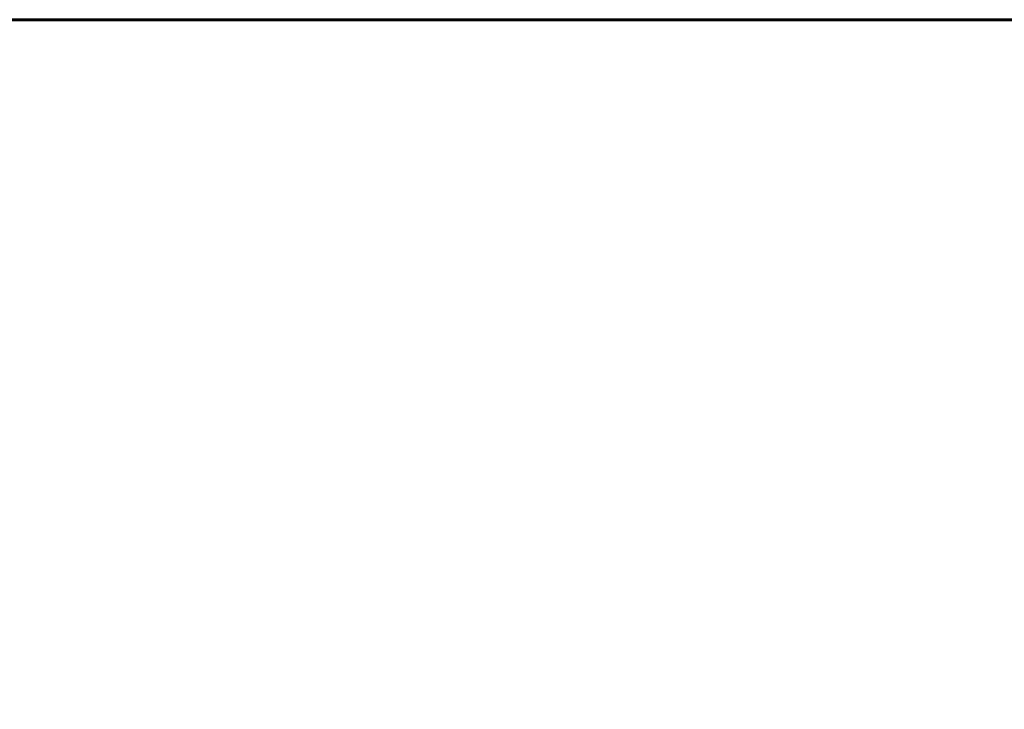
# Model space of a CAD drawing. Header units: millimetres. Extents: x -1875 to 2125, y -150 to 251.
# Tile 2 of 8: x 73 to 215, y 50 to 150. Entities that reach past the tile are written whole.
import ezdxf

# ---------------------------------------------------------------- set-up
doc = ezdxf.new("R2010")
doc.units = ezdxf.units.MM
doc.layers.add('A-WALL', color=113, linetype='Continuous', lineweight=60)
doc.layers.add('E-LITE-EQPM', color=33, linetype='Continuous', lineweight=40)

msp = doc.modelspace()

# ---------------------------------------------------------------- meshes
at = {"layer": 'A-WALL'}
mesh = msp.add_polyface(dxfattribs=at)
corners = [(-1875, 150), (-1875, 150, 3000), (2125, 150, 3000), (2125, 150)]
mesh.append_faces([[corners[k] for k in face] for face in [(2, 3, 0, 1)]])
mesh = msp.add_polyface(dxfattribs=at)
corners = [(2125, -150), (-1875, -150), (-1875, 150), (2125, 150)]
mesh.append_faces([[corners[k] for k in face] for face in [(0, 1, 2, 3)]])
mesh = msp.add_polyface(dxfattribs=at)
corners = [(-1875, -150, 3000), (2125, -150, 3000), (2125, 150, 3000), (-1875, 150, 3000)]
mesh.append_faces([[corners[k] for k in face] for face in [(0, 1, 2, 3)]])
at = {"layer": 'E-LITE-EQPM'}
mesh = msp.add_polyface(dxfattribs=at)
corners = [(125, 150, 1770), (125, 150, 1796), (109.72, 150, 1791.03), (100.27, 150, 1778.03), (100.27, 150, 1761.97), (109.72, 150, 1748.97), (125, 150, 1744)]
mesh.append_faces([[corners[k] for k in face] for face in [(0, 4, 5, 6)]], dxfattribs={"vtx0": -1})
mesh.append_faces([[corners[k] for k in face] for face in [(0, 3, 4)]], dxfattribs={"vtx0": -1, "vtx2": -1})
mesh.append_faces([[corners[k] for k in face] for face in [(0, 1, 2, 3)]], dxfattribs={"vtx3": -1})
mesh = msp.add_polyface(dxfattribs=at)
corners = [(125, 150, 1770), (125, 150, 1744), (140.28, 150, 1748.97), (149.73, 150, 1761.97), (149.73, 150, 1778.03), (140.28, 150, 1791.03), (125, 150, 1796)]
mesh.append_faces([[corners[k] for k in face] for face in [(0, 4, 5, 6)]], dxfattribs={"vtx0": -1})
mesh.append_faces([[corners[k] for k in face] for face in [(4, 0, 3)]], dxfattribs={"vtx0": -1, "vtx1": -1})
mesh.append_faces([[corners[k] for k in face] for face in [(0, 1, 2, 3)]], dxfattribs={"vtx3": -1})

doc.saveas('drawing.dxf')
